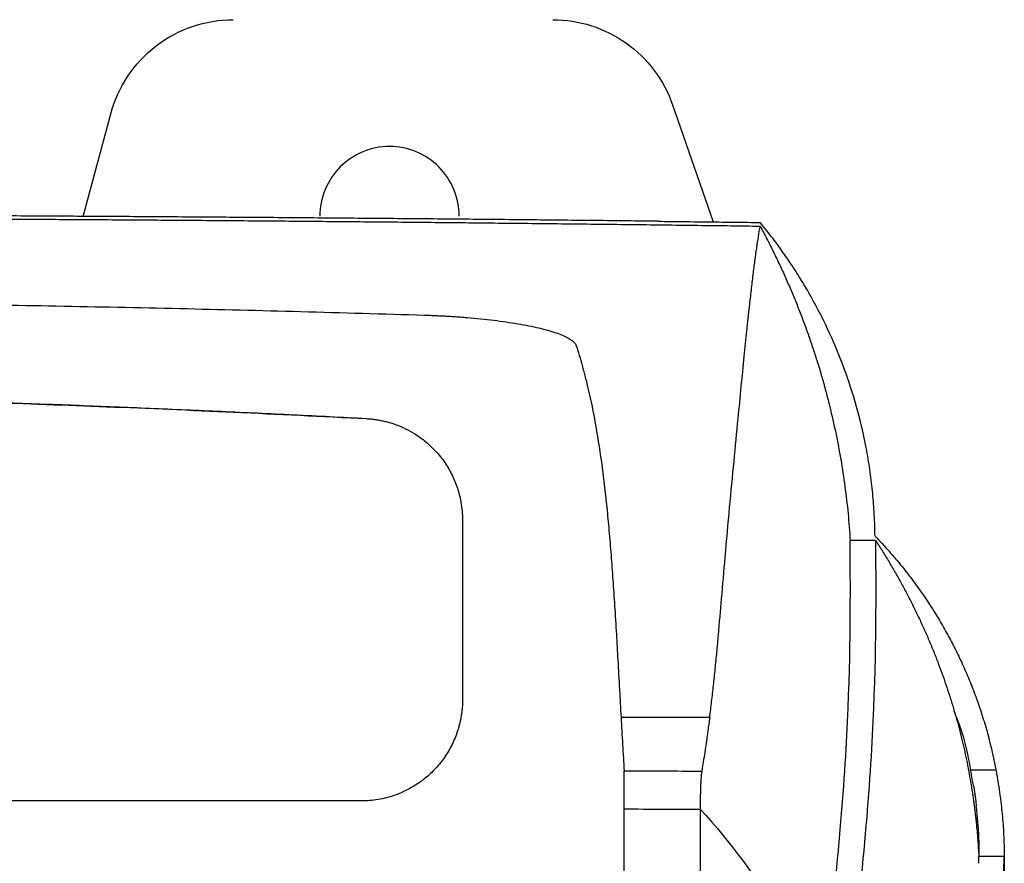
# Model space of a CAD drawing. Header units: millimetres. Extents: x -0.39 to 0.76, y -0.29 to 0.59.
# Tile 48 of 137: x 0.2309 to 0.2697, y 0.2431 to 0.2764. Entities that reach past the tile are written whole.
import ezdxf

# ---------------------------------------------------------------- set-up
doc = ezdxf.new("R2010")
doc.units = ezdxf.units.MM

msp = doc.modelspace()

# ---------------------------------------------------------------- linework, layer by layer
at = {"color": 7, "linetype": 'Continuous', "lineweight": 25}
for p, q in [((0.25662, 0.273025), (0.258219, 0.268415)), ((0.233376, 0.268632), (0.234461, 0.27268)), ((0.264626, 0.255855), (0.263626, 0.255855)), ((0.254585, 0.248889), (0.258084, 0.248889)), ((0.269375, 0.246801), (0.268349, 0.246801)), ((0.268713, 0.243396), (0.268713, 0.243581)), ((0.269698, 0.243396), (0.268698, 0.243396))]:
    msp.add_line(p, q, dxfattribs=at)
for points, knots in [([(0.234461, 0.27268), (0.234602, 0.273207), (0.23483, 0.27371), (0.235436, 0.274617), (0.235814, 0.27502), (0.236679, 0.275685), (0.237167, 0.275945), (0.2382, 0.276296), (0.238745, 0.276386), (0.23929, 0.276386)], [0, 0, 0, 0, 0.25, 0.25, 0.5, 0.5, 0.75, 0.75, 1, 1, 1, 1]), ([(0.251896, 0.276386), (0.252412, 0.276386), (0.252927, 0.276305), (0.253909, 0.275992), (0.254375, 0.275758), (0.255215, 0.275161), (0.255588, 0.274797), (0.256206, 0.273972), (0.256451, 0.273512), (0.25662, 0.273025)], [0, 0, 0, 0, 0.25, 0.25, 0.5, 0.5, 0.75, 0.75, 1, 1, 1, 1]), ([(0.248204, 0.268636), (0.248204, 0.268996), (0.248132, 0.269356), (0.247857, 0.270021), (0.247653, 0.270326), (0.247144, 0.270835), (0.246839, 0.271039), (0.246174, 0.271314), (0.245814, 0.271386), (0.245094, 0.271386), (0.244734, 0.271314), (0.244069, 0.271039), (0.243764, 0.270835), (0.243255, 0.270326), (0.243051, 0.270021), (0.242775, 0.269356), (0.242704, 0.268996), (0.242704, 0.268636)], [0, 0, 0, 0, 0.125, 0.125, 0.25, 0.25, 0.375, 0.375, 0.5, 0.5, 0.625, 0.625, 0.75, 0.75, 0.875, 0.875, 1, 1, 1, 1]), ([(0.256052, 0.268441), (0.25564, 0.268445), (0.254817, 0.268455), (0.253578, 0.268468), (0.252337, 0.268481), (0.251093, 0.268493), (0.249846, 0.268506), (0.248596, 0.268517), (0.247345, 0.268529), (0.246091, 0.26854), (0.244835, 0.268551), (0.243576, 0.268562), (0.242316, 0.268572), (0.241054, 0.268582), (0.23979, 0.268591), (0.238525, 0.2686), (0.237258, 0.268609), (0.23599, 0.268618), (0.234721, 0.268626), (0.23345, 0.268633), (0.232179, 0.268641), (0.230906, 0.268648), (0.229633, 0.268655), (0.228359, 0.268661), (0.227085, 0.268667), (0.22581, 0.268673), (0.224535, 0.268678), (0.22326, 0.268683), (0.221985, 0.268688), (0.22071, 0.268692), (0.219435, 0.268696), (0.21816, 0.2687), (0.216886, 0.268703), (0.215612, 0.268706), (0.214339, 0.268709), (0.213067, 0.268711), (0.211795, 0.268713), (0.210525, 0.268714), (0.209255, 0.268715), (0.207987, 0.268716), (0.20672, 0.268717), (0.205876, 0.268717), (0.205454, 0.268717)], [0, 0, 0, 0, 0.025202, 0.050404, 0.075604, 0.100802, 0.125997, 0.151189, 0.176375, 0.201557, 0.226732, 0.251901, 0.277062, 0.302214, 0.327358, 0.352491, 0.377614, 0.402725, 0.427824, 0.45291, 0.477982, 0.50304, 0.528082, 0.553108, 0.578118, 0.60311, 0.628083, 0.653038, 0.677973, 0.702887, 0.727781, 0.752652, 0.7775, 0.802325, 0.827127, 0.851903, 0.876654, 0.901378, 0.926076, 0.950746, 0.975387, 1, 1, 1, 1]), ([(0.205454, 0.268601), (0.205853, 0.268601), (0.206653, 0.268601), (0.207852, 0.2686), (0.209051, 0.2686), (0.210251, 0.268598), (0.21145, 0.268597), (0.21265, 0.268595), (0.213851, 0.268593), (0.215051, 0.26859), (0.216251, 0.268588), (0.217451, 0.268585), (0.218651, 0.268581), (0.219851, 0.268577), (0.221051, 0.268573), (0.22225, 0.268569), (0.223449, 0.268564), (0.224647, 0.268559), (0.225845, 0.268553), (0.227043, 0.268547), (0.228239, 0.268541), (0.229435, 0.268535), (0.230631, 0.268528), (0.231825, 0.268521), (0.233019, 0.268513), (0.234211, 0.268506), (0.235403, 0.268498), (0.236593, 0.268489), (0.237782, 0.26848), (0.23897, 0.268471), (0.240157, 0.268462), (0.241343, 0.268452), (0.242527, 0.268442), (0.243709, 0.268431), (0.24489, 0.268421), (0.246069, 0.26841), (0.247247, 0.268398), (0.248423, 0.268386), (0.249597, 0.268374), (0.25077, 0.268362), (0.25194, 0.268349), (0.253108, 0.268336), (0.254274, 0.268323), (0.255439, 0.268309), (0.256601, 0.268295), (0.25776, 0.26828), (0.258918, 0.268266), (0.259687, 0.268256), (0.260072, 0.26825)], [0, 0, 0, 0, 0.02154, 0.043088, 0.064645, 0.086211, 0.107786, 0.12937, 0.150963, 0.172565, 0.194175, 0.215794, 0.237422, 0.259059, 0.280705, 0.30236, 0.324024, 0.345696, 0.367377, 0.389068, 0.410767, 0.432475, 0.454191, 0.475917, 0.497652, 0.519395, 0.541148, 0.562909, 0.584679, 0.606458, 0.628246, 0.650042, 0.671848, 0.693663, 0.715486, 0.737318, 0.75916, 0.78101, 0.802869, 0.824736, 0.846613, 0.868499, 0.890394, 0.912297, 0.934209, 0.956131, 0.978061, 1, 1, 1, 1]), ([(0.256052, 0.268441), (0.256388, 0.268437), (0.25706, 0.268429), (0.258066, 0.268418), (0.25907, 0.268406), (0.259738, 0.268398), (0.260071, 0.268394)], [0, 0, 0, 0, 0.250006, 0.500002, 0.749996, 1, 1, 1, 1]), ([(0.264603, 0.256032), (0.2646, 0.256173), (0.264595, 0.256454), (0.264577, 0.256876), (0.26455, 0.257297), (0.264513, 0.257716), (0.264468, 0.258135), (0.264414, 0.258553), (0.264351, 0.25897), (0.264213, 0.259769), (0.263948, 0.26094), (0.263465, 0.262485), (0.262848, 0.264007), (0.262236, 0.265213), (0.261715, 0.2661), (0.261337, 0.266695), (0.260938, 0.267275), (0.260519, 0.267842), (0.26022, 0.26821), (0.260072, 0.268394)], [0, 0, 0, 0, 0.032507, 0.064954, 0.097349, 0.1297, 0.162017, 0.194307, 0.226581, 0.258847, 0.38018, 0.500647, 0.625102, 0.747592, 0.798822, 0.849627, 0.900058, 0.950165, 1, 1, 1, 1]), ([(0.258084, 0.248889), (0.258109, 0.249095), (0.258162, 0.249515), (0.258233, 0.250148), (0.258302, 0.250798), (0.258367, 0.251463), (0.258452, 0.252393), (0.25856, 0.253654), (0.258702, 0.255343), (0.25887, 0.257161), (0.259042, 0.258985), (0.259239, 0.261014), (0.259442, 0.263093), (0.25961, 0.26471), (0.259726, 0.265734), (0.259798, 0.266336), (0.259868, 0.266887), (0.259937, 0.267389), (0.260005, 0.267846), (0.26005, 0.268117), (0.260072, 0.26825)], [0, 0, 0, 0, 0.023316, 0.047472, 0.072469, 0.098308, 0.124992, 0.182222, 0.249982, 0.334822, 0.418134, 0.499916, 0.630338, 0.749929, 0.793915, 0.836981, 0.879125, 0.920344, 0.960636, 1, 1, 1, 1]), ([(0.260072, 0.26825), (0.260158, 0.268088), (0.260331, 0.267764), (0.260579, 0.267273), (0.260817, 0.266779), (0.261047, 0.266281), (0.261267, 0.26578), (0.261477, 0.265275), (0.261678, 0.264767), (0.26187, 0.264255), (0.262053, 0.263739), (0.262226, 0.26322), (0.26239, 0.262698), (0.262593, 0.262005), (0.262823, 0.261138), (0.26306, 0.260096), (0.263259, 0.259046), (0.263421, 0.257989), (0.263547, 0.256925), (0.2636, 0.256212), (0.263626, 0.255855)], [0, 0, 0, 0, 0.041203, 0.082457, 0.123772, 0.165157, 0.206621, 0.248175, 0.289826, 0.331584, 0.373459, 0.415459, 0.457594, 0.499872, 0.582641, 0.665559, 0.748691, 0.832099, 0.915848, 1, 1, 1, 1]), ([(0.207454, 0.265321), (0.208609, 0.265319), (0.210919, 0.265316), (0.214386, 0.265303), (0.219918, 0.265272), (0.225892, 0.265211), (0.232332, 0.265107), (0.237143, 0.265007), (0.241984, 0.264887), (0.245203, 0.264791), (0.246831, 0.264742)], [0, 0, 0, 0, 0.087977, 0.176008, 0.264056, 0.50937, 0.631091, 0.75468, 0.875935, 1, 1, 1, 1]), ([(0.246831, 0.264742), (0.246908, 0.26474), (0.24706, 0.264735), (0.247289, 0.264725), (0.247516, 0.264714), (0.247743, 0.264702), (0.248079, 0.264681), (0.24852, 0.264648), (0.249054, 0.264598), (0.249568, 0.264541), (0.250222, 0.264453), (0.250974, 0.264325), (0.251601, 0.264177), (0.252015, 0.264049), (0.252277, 0.26395), (0.252492, 0.263849), (0.252638, 0.263757), (0.252732, 0.263675), (0.252791, 0.263605), (0.252811, 0.263558), (0.252821, 0.263535)], [0, 0, 0, 0, 0.02504, 0.050038, 0.07503, 0.100054, 0.125149, 0.18695, 0.248936, 0.31072, 0.372698, 0.497473, 0.623805, 0.686498, 0.749237, 0.811749, 0.874289, 0.91621, 0.958063, 1, 1, 1, 1]), ([(0.252821, 0.263535), (0.252861, 0.263408), (0.252942, 0.263153), (0.253055, 0.262756), (0.253165, 0.262345), (0.25327, 0.261919), (0.253371, 0.261478), (0.253466, 0.261021), (0.253624, 0.260196), (0.253824, 0.258931), (0.253995, 0.257479), (0.254113, 0.25624), (0.254192, 0.255289), (0.254265, 0.2543), (0.254335, 0.253256), (0.254398, 0.252207), (0.254462, 0.251103), (0.254523, 0.250016), (0.254565, 0.249253), (0.254585, 0.248889)], [0, 0, 0, 0, 0.032812, 0.066175, 0.100087, 0.134548, 0.169557, 0.205113, 0.241215, 0.358747, 0.484201, 0.544766, 0.608286, 0.67131, 0.735114, 0.805075, 0.865436, 0.935859, 1, 1, 1, 1]), ([(0.244542, 0.260657), (0.243585, 0.260706), (0.241678, 0.260804), (0.238832, 0.260937), (0.236014, 0.261061), (0.233223, 0.261174), (0.230459, 0.261276), (0.227723, 0.261366), (0.222634, 0.261517), (0.215215, 0.261672), (0.205456, 0.261742), (0.195695, 0.261673), (0.187589, 0.261502), (0.181112, 0.261301), (0.176269, 0.26112), (0.171344, 0.260908), (0.168034, 0.260741), (0.166365, 0.260656)], [0, 0, 0, 0, 0.036786, 0.073214, 0.109285, 0.144998, 0.180355, 0.215357, 0.250002, 0.375639, 0.499952, 0.62432, 0.75004, 0.810926, 0.872879, 0.935903, 1, 1, 1, 1]), ([(0.205454, 0.261722), (0.206221, 0.261722), (0.207769, 0.26172), (0.210111, 0.261707), (0.212495, 0.261687), (0.214919, 0.261657), (0.217383, 0.261619), (0.219888, 0.261571), (0.222434, 0.261514), (0.225651, 0.26143), (0.229608, 0.261309), (0.234372, 0.261133), (0.239377, 0.260921), (0.242794, 0.260749), (0.244542, 0.260661)], [0, 0, 0, 0, 0.058848, 0.118743, 0.179684, 0.241668, 0.304695, 0.368762, 0.433867, 0.500008, 0.615679, 0.737578, 0.865689, 1, 1, 1, 1]), ([(0.244542, 0.260661), (0.244604, 0.260657), (0.244728, 0.260649), (0.244913, 0.260626), (0.245095, 0.260596), (0.245276, 0.260556), (0.245454, 0.260508), (0.245631, 0.260452), (0.245876, 0.260362), (0.246183, 0.260222), (0.246507, 0.260032), (0.246781, 0.259836), (0.247086, 0.259583), (0.247427, 0.259227), (0.247761, 0.258755), (0.248019, 0.258252), (0.248181, 0.257787), (0.248275, 0.257373), (0.248325, 0.257022), (0.248331, 0.256787), (0.248334, 0.25667)], [0, 0, 0, 0, 0.0300925, 0.0600298, 0.089877, 0.1196999, 0.1495642, 0.179536, 0.2096804, 0.2759524, 0.3432104, 0.3919704, 0.4409732, 0.5382316, 0.6358368, 0.7297488, 0.8231033, 0.8835357, 0.9423606, 1, 1, 1, 1]), ([(0.248334, 0.25667), (0.248334, 0.255785), (0.248334, 0.254111), (0.248334, 0.25175), (0.248334, 0.250278), (0.248334, 0.249591)], [0, 0, 0, 0, 0.374876, 0.708178, 1, 1, 1, 1]), ([(0.264603, 0.256032), (0.264698, 0.255933), (0.264886, 0.255736), (0.265155, 0.255438), (0.265414, 0.25514), (0.265661, 0.254842), (0.265897, 0.254545), (0.266122, 0.254249), (0.266338, 0.253953), (0.266543, 0.25366), (0.266738, 0.253367), (0.266924, 0.253077), (0.267101, 0.252789), (0.267269, 0.252503), (0.267429, 0.25222), (0.267581, 0.251939), (0.267779, 0.251558), (0.268019, 0.251063), (0.268293, 0.250439), (0.268553, 0.249781), (0.268796, 0.249086), (0.269017, 0.248356), (0.269215, 0.247591), (0.26932, 0.247067), (0.269373, 0.2468)], [0, 0, 0, 0, 0.036691, 0.07287, 0.108543, 0.143716, 0.178393, 0.212578, 0.246272, 0.279479, 0.312198, 0.344432, 0.376181, 0.407445, 0.438223, 0.468516, 0.498322, 0.560865, 0.626459, 0.695095, 0.766765, 0.841472, 0.919218, 1, 1, 1, 1]), ([(0.262634, 0.238984), (0.262902, 0.241042), (0.263101, 0.242914), (0.263393, 0.246327), (0.263673, 0.250943), (0.263626, 0.25418), (0.263626, 0.255855)], [0, 0, 0, 0, 0.25, 0.25, 0.5, 1, 1, 1, 1]), ([(0.264626, 0.255855), (0.264717, 0.255715), (0.264898, 0.255436), (0.265158, 0.255012), (0.265409, 0.254584), (0.265652, 0.254152), (0.265886, 0.253716), (0.26611, 0.253276), (0.266327, 0.252831), (0.266534, 0.252383), (0.266732, 0.25193), (0.266921, 0.251473), (0.267149, 0.250892), (0.267404, 0.250183), (0.267673, 0.249344), (0.267913, 0.248497), (0.268121, 0.247642), (0.268302, 0.246778), (0.268397, 0.246198), (0.268444, 0.245907)], [0, 0, 0, 0, 0.044871, 0.0898158, 0.1348473, 0.1799783, 0.2252215, 0.2705894, 0.3160947, 0.3617497, 0.4075667, 0.4535578, 0.4997352, 0.5823234, 0.6651401, 0.7482512, 0.831722, 0.9156171, 1, 1, 1, 1]), ([(0.248334, 0.249591), (0.248333, 0.249534), (0.248332, 0.249421), (0.248321, 0.249252), (0.248303, 0.249083), (0.248278, 0.248916), (0.248246, 0.248749), (0.248206, 0.248583), (0.248123, 0.248289), (0.247961, 0.24787), (0.247676, 0.247368), (0.247324, 0.246913), (0.246937, 0.246538), (0.246525, 0.246233), (0.246124, 0.246006), (0.245725, 0.245833), (0.245356, 0.245718), (0.245003, 0.245643), (0.24467, 0.245599), (0.244446, 0.245593), (0.244334, 0.245591)], [0, 0, 0, 0, 0.027606, 0.054953, 0.082112, 0.109156, 0.136163, 0.163212, 0.190385, 0.281769, 0.375857, 0.465889, 0.55642, 0.632842, 0.709595, 0.775195, 0.839907, 0.893526, 0.946765, 1, 1, 1, 1]), ([(0.268495, 0.246158), (0.268352, 0.247017), (0.268183, 0.248029), (0.267776, 0.248996), (0.267714, 0.249142)], [0, 0, 0, 0, 0.848396, 1, 1, 1, 1]), ([(0.254585, 0.248889), (0.254605, 0.24853), (0.254645, 0.247831), (0.254687, 0.247122), (0.254707, 0.246778)], [0, 0, 0, 0, 0.514573, 1, 1, 1, 1]), ([(0.258082, 0.248888), (0.258058, 0.248708), (0.258013, 0.248359), (0.257943, 0.247866), (0.257876, 0.247429), (0.257821, 0.247073), (0.257784, 0.246859), (0.257769, 0.246771)], [0, 0, 0, 0, 0.257487, 0.499999, 0.699997, 0.876476, 1, 1, 1, 1]), ([(0.254707, 0.245276), (0.254707, 0.245628), (0.254707, 0.245959), (0.254707, 0.246485), (0.254707, 0.246679), (0.254707, 0.246778)], [0, 0, 0, 0, 0.5, 0.5, 1, 1, 1, 1]), ([(0.257769, 0.246771), (0.257768, 0.246761), (0.257764, 0.246739), (0.257758, 0.246694), (0.257751, 0.246633), (0.257742, 0.246533), (0.257732, 0.246394), (0.257723, 0.246211), (0.257716, 0.246011), (0.257711, 0.245784), (0.257708, 0.245564), (0.257707, 0.245393), (0.257707, 0.245302), (0.257707, 0.245269)], [0, 0, 0, 0, 0.047848, 0.105419, 0.172709, 0.249737, 0.389086, 0.499359, 0.61855, 0.749748, 0.869446, 0.952877, 1, 1, 1, 1]), ([(0.269373, 0.2468), (0.269384, 0.246738), (0.269407, 0.246613), (0.269441, 0.246418), (0.269473, 0.246218), (0.269504, 0.246013), (0.269533, 0.245804), (0.269561, 0.245589), (0.269593, 0.245312), (0.269628, 0.244972), (0.26966, 0.244565), (0.269684, 0.244153), (0.269692, 0.243875), (0.269696, 0.243736)], [0, 0, 0, 0, 0.072125, 0.143807, 0.215179, 0.286371, 0.357513, 0.428731, 0.50015, 0.627065, 0.752234, 0.876326, 1, 1, 1, 1]), ([(0.268444, 0.245907), (0.268453, 0.245848), (0.268471, 0.245733), (0.268495, 0.245557), (0.268519, 0.245384), (0.26854, 0.245214), (0.26856, 0.245048), (0.268578, 0.244888), (0.268601, 0.244673), (0.268627, 0.244399), (0.268655, 0.244064), (0.268679, 0.24373), (0.268692, 0.243506), (0.268698, 0.243396)], [0, 0, 0, 0, 0.08179, 0.160154, 0.235092, 0.306606, 0.374695, 0.43936, 0.500603, 0.630187, 0.756606, 0.879873, 1, 1, 1, 1]), ([(0.268495, 0.246158), (0.268504, 0.246098), (0.268522, 0.24598), (0.268548, 0.245793), (0.268574, 0.245602), (0.26859, 0.24547), (0.268598, 0.245404)], [0, 0, 0, 0, 0.250825, 0.500712, 0.750242, 1, 1, 1, 1]), ([(0.244334, 0.245591), (0.241527, 0.245591), (0.235624, 0.245591), (0.226337, 0.245591), (0.216184, 0.245591), (0.209127, 0.245591), (0.205454, 0.24559)], [0, 0, 0, 0, 0.216612, 0.455474, 0.716599, 1, 1, 1, 1]), ([(0.268713, 0.243581), (0.268714, 0.24364), (0.268714, 0.24376), (0.26871, 0.243944), (0.268703, 0.244135), (0.268693, 0.244333), (0.268679, 0.244562), (0.268658, 0.244823), (0.268631, 0.245115), (0.268609, 0.245306), (0.268598, 0.245404)], [0, 0, 0, 0, 0.091948, 0.188433, 0.289478, 0.395106, 0.505334, 0.661994, 0.826876, 1, 1, 1, 1]), ([(0.269696, 0.243736), (0.269696, 0.243168), (0.269694, 0.242171), (0.2697, 0.241236), (0.269703, 0.240833)], [0, 0, 0, 0, 0.56903, 1, 1, 1, 1]), ([(0.266714, 0.229585), (0.26678, 0.229779), (0.266912, 0.230168), (0.2671, 0.230746), (0.267282, 0.23132), (0.267457, 0.231889), (0.267626, 0.232454), (0.267788, 0.233013), (0.267943, 0.233566), (0.268091, 0.234113), (0.268233, 0.234653), (0.268368, 0.235185), (0.268497, 0.235709), (0.268619, 0.236225), (0.268734, 0.236731), (0.268843, 0.237227), (0.268954, 0.237758), (0.269066, 0.238321), (0.269176, 0.238909), (0.269276, 0.239477), (0.269365, 0.240026), (0.269444, 0.240551), (0.269512, 0.241053), (0.269569, 0.241529), (0.269616, 0.241977), (0.269653, 0.242396), (0.26968, 0.242787), (0.269688, 0.243018), (0.269693, 0.243134)], [0, 0, 0, 0, 0.031873, 0.063902, 0.096089, 0.128432, 0.160933, 0.193591, 0.226407, 0.25938, 0.292512, 0.325802, 0.35925, 0.392857, 0.426623, 0.460547, 0.494631, 0.538499, 0.582781, 0.627478, 0.672588, 0.718114, 0.764055, 0.810412, 0.857185, 0.904374, 0.951979, 1, 1, 1, 1]), ([(0.269693, 0.243134), (0.269694, 0.24318), (0.269697, 0.24327), (0.269698, 0.243354), (0.269698, 0.243396)], [0, 0, 0, 0, 0.49885, 1, 1, 1, 1])]:
    msp.add_open_spline(points, degree=3, knots=knots, dxfattribs=at)
for points in [[(0.264626, 0.255855), (0.264626, 0.25418), (0.264688, 0.249863), (0.264171, 0.243097), (0.263634, 0.238984)], [(0.254707, 0.246778), (0.255727, 0.246776), (0.256747, 0.246773), (0.257767, 0.24677)], [(0.254704, 0.2404), (0.254707, 0.242025), (0.254707, 0.243648), (0.254707, 0.245269)], [(0.254707, 0.245276), (0.255707, 0.245274), (0.256707, 0.245271), (0.257707, 0.245269)], [(0.257707, 0.245269), (0.257707, 0.232258), (0.257707, 0.219139), (0.257706, 0.205953)], [(0.257707, 0.245269), (0.260207, 0.242553), (0.261854, 0.239649), (0.262572, 0.236691)], [(0.268694, 0.243134), (0.268696, 0.243226), (0.268698, 0.243313), (0.268698, 0.243396)]]:
    msp.add_open_spline(points, degree=3, dxfattribs=at)

doc.saveas('drawing.dxf')
